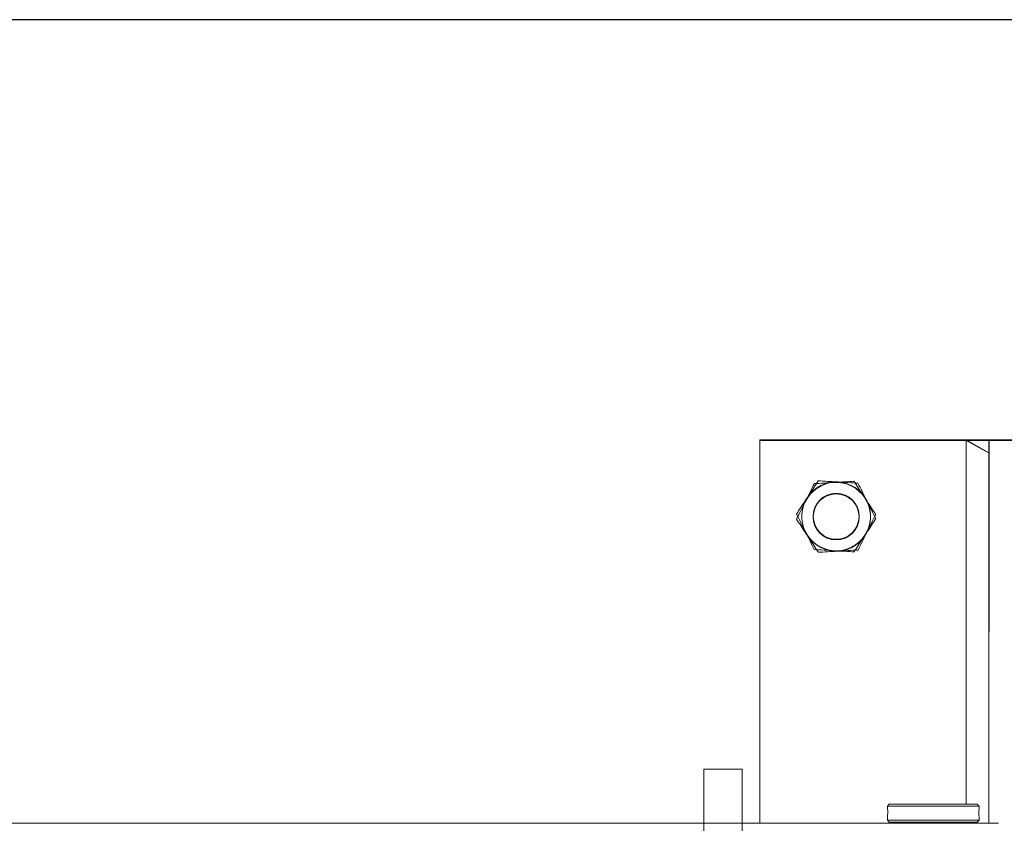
# Model space of a CAD drawing. Header units: feet. Extents: x 0 to 152508, y 0 to 59424.
# Tile 110 of 122: x 152351.88 to 152353.22, y 59422.12 to 59423.21. Entities that reach past the tile are written whole.
import ezdxf

# ---------------------------------------------------------------- set-up
doc = ezdxf.new("R2010")
doc.units = ezdxf.units.FT
doc.header["$LTSCALE"] = 0.05
doc.header["$MEASUREMENT"] = 0
for name, color, linetype, lineweight in [('Bridge plan$0$105523BL701 - SC_Scratch9', 252, 'Continuous', 0), ('Bridge plan$0$BR_P_Rail_Object', 251, 'Continuous', 30), ('Bridge plan$0$SC_Scratch7', 252, 'Continuous', 0)]:
    doc.layers.add(name, color=color, linetype=linetype, lineweight=lineweight)
doc.layers.add('Bridge plan$0$SC_Scratch9', color=252, linetype='Continuous', lineweight=0, transparency=0.6)

# ---------------------------------------------------------------- blocks, each defined once
blk = doc.blocks.new('Bridge plan$0$HIGH ST SCREENWALL_13 PANEL PLAN_2')
at = {"layer": 'Bridge plan$0$SC_Scratch7', "lineweight": 0}
for p, q in [((-32.7083, 0.7823), (-32.0416, 0.7823)), ((-32.7083, 0.2606), (-32.7083, 0.7823)), ((-32.7082, 0.7816), (-32.7083, 0.26)), ((-32.0416, 0.7816), (-32.7082, 0.7816)), ((-32.427, 0.7823), (-32.3958, 0.7823)), ((-32.3958, 0.7647), (-32.427, 0.7823)), ((-32.427, 0.7823), (-32.427, 0.2864)), ((-32.3957, 0.7816), (-32.427, 0.7816)), ((-32.427, 0.7816), (-32.3957, 0.764)), ((-32.427, 0.2858), (-32.427, 0.7816)), ((-32.3958, 0.7823), (-32.3541, 0.7823)), ((-32.3958, 0.7823), (-32.3958, 0.2606)), ((-32.3958, 0.7823), (-32.3958, 0.7647)), ((-32.3957, 0.7816), (-32.3958, 0.26)), ((-32.3541, 0.7816), (-32.3957, 0.7816)), ((-32.3957, 0.7816), (-32.3957, 0.764)), ((-32.5317, 0.2858), (-32.5342, 0.2833)), ((-32.5317, 0.2858), (-32.5342, 0.2833)), ((-32.5342, 0.2833), (-32.5342, 0.2802)), ((-32.5342, 0.2833), (-32.4092, 0.2833)), ((-32.5342, 0.2833), (-32.5342, 0.2802)), ((-32.5342, 0.2833), (-32.4092, 0.2833)), ((-32.5317, 0.2858), (-32.4117, 0.2858)), ((-32.5317, 0.2858), (-32.4117, 0.2858)), ((-32.4092, 0.2833), (-32.4117, 0.2858)), ((-32.4092, 0.2833), (-32.4117, 0.2858)), ((-32.4092, 0.2802), (-32.4092, 0.2833)), ((-32.4092, 0.2802), (-32.4092, 0.2833)), ((-32.4095, 0.2741), (-32.4095, 0.2723)), ((-32.4095, 0.2741), (-32.4095, 0.2723)), ((-36.3723, 0.2601), (-32.3827, 0.26)), ((-32.5342, 0.2672), (-32.5342, 0.2642)), ((-32.5342, 0.2672), (-32.5342, 0.2642)), ((-32.5342, 0.2642), (-32.5317, 0.2617)), ((-32.5342, 0.2642), (-32.4092, 0.2642)), ((-32.5342, 0.2642), (-32.5317, 0.2617)), ((-32.5342, 0.2642), (-32.4092, 0.2642)), ((-32.5317, 0.2617), (-32.4117, 0.2617)), ((-32.5317, 0.2617), (-32.4117, 0.2617)), ((-32.5279, 0.2617), (-32.5279, 0.26)), ((-32.5279, 0.2617), (-32.5279, 0.26)), ((-32.4154, 0.26), (-32.4154, 0.2617)), ((-32.4154, 0.26), (-32.4154, 0.2617)), ((-32.4117, 0.2617), (-32.4092, 0.2642)), ((-32.4117, 0.2617), (-32.4092, 0.2642)), ((-32.4092, 0.2642), (-32.4092, 0.2672)), ((-32.4092, 0.2642), (-32.4092, 0.2672))]:
    blk.add_line(p, q, dxfattribs=at)
for centre, radius in [((-32.6041, 0.6781), 0.0314), ((-32.6041, 0.6775), 0.0314), ((-32.6041, 0.6781), 0.0312), ((-32.6041, 0.6775), 0.0312)]:
    blk.add_circle(centre, radius, dxfattribs=at)
at = {"layer": 'Bridge plan$0$SC_Scratch7', "lineweight": 0, "extrusion": (0, 0, -1)}
for start, end in [(33.3338, 93.3338), (93.3338, 153.3338), (333.3338, 33.3338), (153.3338, 213.3338), (273.3338, 333.3338), (213.3338, 273.3338)]:
    blk.add_arc((32.6041, 0.6781), 0.0469, start, end, dxfattribs=at)
at = {"layer": 'Bridge plan$0$SC_Scratch7', "lineweight": 0}
for centre, radius, start, end in [((-32.6041, 0.6775), 0.0469, 93.3338, 153.3338), ((-32.6041, 0.6775), 0.0469, 33.3338, 93.3338), ((-32.6041, 0.6775), 0.0469, 153.3338, 213.3338), ((-32.6041, 0.6775), 0.0469, 333.3338, 33.3338), ((-32.6041, 0.6775), 0.0469, 213.3338, 273.3338), ((-32.6041, 0.6775), 0.0469, 273.3338, 333.3338), ((-32.5965, 0.2737), 0.0627, 354.0342, 5.8878), ((-32.5965, 0.2737), 0.0627, 354.0342, 5.8878)]:
    blk.add_arc(centre, radius, start, end, dxfattribs=at)
for points, knots in [([(-32.6284, 0.7265), (-32.6303, 0.7236), (-32.6341, 0.7178), (-32.6391, 0.7102), (-32.6422, 0.7055), (-32.6433, 0.7039)], [0, 0, 0, 0, 0.390533, 0.785002, 1, 1, 1, 1]), ([(-32.6014, 0.7249), (-32.602, 0.7249), (-32.6069, 0.7252), (-32.616, 0.7258), (-32.6243, 0.7262), (-32.6284, 0.7265)], [0, 0, 0, 0, 0.070103, 0.530791, 1, 1, 1, 1]), ([(-32.6068, 0.7243), (-32.6062, 0.7243), (-32.6013, 0.7246), (-32.5922, 0.7251), (-32.5839, 0.7256), (-32.5798, 0.7258)], [0, 0, 0, 0, 0.070103, 0.530791, 1, 1, 1, 1]), ([(-32.5744, 0.7233), (-32.5788, 0.7236), (-32.5876, 0.7241), (-32.5968, 0.7246), (-32.6014, 0.7249)], [0, 0, 0, 0, 0.495458, 1, 1, 1, 1]), ([(-32.5798, 0.7258), (-32.5779, 0.7229), (-32.5741, 0.7171), (-32.5691, 0.7095), (-32.566, 0.7049), (-32.5649, 0.7032)], [0, 0, 0, 0, 0.390533, 0.785002, 1, 1, 1, 1]), ([(-32.646, 0.6985), (-32.6457, 0.6991), (-32.6435, 0.7034), (-32.6394, 0.7116), (-32.6357, 0.719), (-32.6338, 0.7227)], [0, 0, 0, 0, 0.070103, 0.530791, 1, 1, 1, 1]), ([(-32.6338, 0.7227), (-32.6294, 0.7229), (-32.6206, 0.7235), (-32.6114, 0.724), (-32.6068, 0.7243)], [0, 0, 0, 0, 0.495458, 1, 1, 1, 1]), ([(-32.5622, 0.6991), (-32.5625, 0.6997), (-32.5647, 0.7041), (-32.5688, 0.7122), (-32.5725, 0.7196), (-32.5744, 0.7233)], [0, 0, 0, 0, 0.070103, 0.530791, 1, 1, 1, 1]), ([(-32.6433, 0.7039), (-32.6453, 0.7008), (-32.6494, 0.6946), (-32.6543, 0.6871), (-32.6572, 0.6826), (-32.6582, 0.6813)], [0, 0, 0, 0, 0.402074, 0.810497, 1, 1, 1, 1]), ([(-32.6581, 0.6743), (-32.6561, 0.6782), (-32.6522, 0.6862), (-32.648, 0.6944), (-32.646, 0.6985)], [0, 0, 0, 0, 0.495458, 1, 1, 1, 1]), ([(-32.5649, 0.7032), (-32.5629, 0.7001), (-32.5588, 0.6939), (-32.5539, 0.6864), (-32.551, 0.682), (-32.55, 0.6806)], [0, 0, 0, 0, 0.402074, 0.810497, 1, 1, 1, 1]), ([(-32.5501, 0.675), (-32.5521, 0.6789), (-32.556, 0.6868), (-32.5602, 0.695), (-32.5622, 0.6991)], [0, 0, 0, 0, 0.495458, 1, 1, 1, 1]), ([(-32.6582, 0.6813), (-32.6562, 0.6773), (-32.6522, 0.6694), (-32.6481, 0.6612), (-32.646, 0.6571)], [0, 0, 0, 0, 0.495458, 1, 1, 1, 1]), ([(-32.6432, 0.6517), (-32.6443, 0.6534), (-32.6474, 0.658), (-32.6524, 0.6656), (-32.6562, 0.6714), (-32.6581, 0.6743)], [0, 0, 0, 0, 0.214997, 0.605152, 1, 1, 1, 1]), ([(-32.565, 0.6523), (-32.5639, 0.654), (-32.5608, 0.6586), (-32.5558, 0.6662), (-32.552, 0.672), (-32.5501, 0.675)], [0, 0, 0, 0, 0.214997, 0.605152, 1, 1, 1, 1]), ([(-32.55, 0.6806), (-32.552, 0.6767), (-32.556, 0.6688), (-32.5601, 0.6606), (-32.5622, 0.6564)], [0, 0, 0, 0, 0.495458, 1, 1, 1, 1]), ([(-32.646, 0.6571), (-32.6457, 0.6565), (-32.6435, 0.6522), (-32.6394, 0.644), (-32.6357, 0.6366), (-32.6339, 0.6329)], [0, 0, 0, 0, 0.070103, 0.530791, 1, 1, 1, 1]), ([(-32.6284, 0.6291), (-32.6293, 0.6305), (-32.6322, 0.6349), (-32.6371, 0.6424), (-32.6412, 0.6486), (-32.6432, 0.6517)], [0, 0, 0, 0, 0.189503, 0.59197, 1, 1, 1, 1]), ([(-32.5798, 0.6297), (-32.5789, 0.6311), (-32.576, 0.6355), (-32.5711, 0.643), (-32.567, 0.6492), (-32.565, 0.6523)], [0, 0, 0, 0, 0.189503, 0.59197, 1, 1, 1, 1]), ([(-32.5622, 0.6564), (-32.5625, 0.6559), (-32.5647, 0.6515), (-32.5688, 0.6433), (-32.5725, 0.636), (-32.5743, 0.6322)], [0, 0, 0, 0, 0.070103, 0.530791, 1, 1, 1, 1]), ([(-32.6339, 0.6329), (-32.6295, 0.6326), (-32.6206, 0.6321), (-32.6115, 0.6316), (-32.6068, 0.6313)], [0, 0, 0, 0, 0.495458, 1, 1, 1, 1]), ([(-32.6068, 0.6313), (-32.6062, 0.6313), (-32.6014, 0.631), (-32.5922, 0.6305), (-32.584, 0.63), (-32.5798, 0.6297)], [0, 0, 0, 0, 0.070103, 0.530791, 1, 1, 1, 1]), ([(-32.5743, 0.6322), (-32.5787, 0.632), (-32.5876, 0.6315), (-32.5967, 0.6309), (-32.6014, 0.6307)], [0, 0, 0, 0, 0.495458, 1, 1, 1, 1]), ([(-32.6014, 0.6307), (-32.602, 0.6306), (-32.6068, 0.6304), (-32.616, 0.6298), (-32.6242, 0.6293), (-32.6284, 0.6291)], [0, 0, 0, 0, 0.070103, 0.530791, 1, 1, 1, 1]), ([(-32.4095, 0.2737), (-32.4095, 0.2745), (-32.4095, 0.2759), (-32.4094, 0.2779), (-32.4093, 0.2793), (-32.4092, 0.2802), (-32.4092, 0.2802), (-32.4092, 0.2802)], [0, 0, 0, 0, 0.214044, 0.428061, 0.642808, 0.858038, 1, 1, 1, 1]), ([(-32.4095, 0.2737), (-32.4095, 0.2745), (-32.4095, 0.2759), (-32.4094, 0.2779), (-32.4093, 0.2793), (-32.4092, 0.2802), (-32.4092, 0.2802), (-32.4092, 0.2802)], [0, 0, 0, 0, 0.214044, 0.428061, 0.642808, 0.858038, 1, 1, 1, 1]), ([(-32.4092, 0.2676), (-32.4092, 0.2676), (-32.4092, 0.2672), (-32.4092, 0.2672), (-32.4092, 0.2675), (-32.4093, 0.2686), (-32.4094, 0.2702), (-32.4095, 0.272), (-32.4095, 0.2733), (-32.4095, 0.2737)], [0, 0, 0, 0, 0.000262, 0.177137, 0.353179, 0.529198, 0.706035, 0.88327, 1, 1, 1, 1]), ([(-32.4092, 0.2676), (-32.4092, 0.2676), (-32.4092, 0.2672), (-32.4092, 0.2672), (-32.4092, 0.2675), (-32.4093, 0.2686), (-32.4094, 0.2702), (-32.4095, 0.272), (-32.4095, 0.2733), (-32.4095, 0.2737)], [0, 0, 0, 0, 0.000262, 0.177137, 0.353179, 0.529198, 0.706035, 0.88327, 1, 1, 1, 1])]:
    blk.add_open_spline(points, degree=3, knots=knots, dxfattribs=at)
blk = doc.blocks.new('Bridge plan$0$PARAPET ATTACHMENT_1')
at = {"layer": 'Bridge plan$0$105523BL701 - SC_Scratch9', "flags": 128}
for points in [[(-2.9459, 1.2721), (-2.9941, 0.9314), (-3.0458, 0.9387), (-2.9976, 1.2794), (-2.9459, 1.2721)], [(-3.1797, 0.9901), (-3.2029, 0.8263), (-3.238, 0.5779), (-3.2282, 0.5765)], [(-3.0413, 0.9705), (-3.1797, 0.9901)], [(-2.9896, 0.9632), (-2.9324, 0.9551)], [(-3.0458, 0.9387), (-3.1117, 0.948)], [(-2.9677, 0.9276), (-2.9688, 0.9199), (-3.071, 0.9344), (-3.0699, 0.9421)], [(-2.9677, 0.9276), (-2.9688, 0.9199), (-3.071, 0.9344), (-3.0699, 0.9421)], [(-3.0016, 0.8786), (-3.0093, 0.8236), (-3.0145, 0.8188), (-3.0563, 0.8247), (-3.061, 0.8309), (-3.0532, 0.8859)], [(-3.0555, 0.8862), (-2.999, 0.8782)], [(-3.5317, 0.7293), (-3.1909, 0.6811), (-3.1982, 0.6295), (-3.539, 0.6777), (-3.5317, 0.7293)], [(-3.1872, 0.7075), (-3.1795, 0.7064), (-3.194, 0.6042), (-3.2017, 0.6053)], [(-3.1872, 0.7075), (-3.1795, 0.7064), (-3.194, 0.6042), (-3.2017, 0.6053)], [(-3.1458, 0.6198), (-3.1378, 0.6762)], [(-3.1382, 0.6737), (-3.0832, 0.6659), (-3.0783, 0.6607), (-3.0842, 0.619), (-3.0905, 0.6142), (-3.1455, 0.622)]]:
    blk.add_lwpolyline(points, dxfattribs=at)
for points in [[(-2.9941, 0.9314), (-2.9578, 0.9262, 0.421903), (-2.9339, 0.9447), (-2.9324, 0.9551)], [(-3.0971, 0.9459), (-3.1117, 0.948, 0.411411), (-3.1591, 0.9143), (-3.2042, 0.595, -0.385788), (-3.2282, 0.5765)], [(-3.0484, 0.8951), (-3.0439, 0.927, 0.39919), (-3.0659, 0.9301), (-3.0704, 0.8982)], [(-3.0448, 0.9208), (-3.0493, 0.8889, -0.39919), (-3.0713, 0.892), (-3.0667, 0.9239)], [(-3.0448, 0.9208), (-3.0493, 0.8889, -0.39919), (-3.0713, 0.892), (-3.0667, 0.9239)], [(-2.9777, 0.9113), (-2.9822, 0.8794, -0.39919), (-3.0042, 0.8825), (-2.9997, 0.9144)], [(-2.9777, 0.9113), (-2.9822, 0.8794, -0.39919), (-3.0042, 0.8825), (-2.9997, 0.9144)], [(-2.9813, 0.8856), (-2.9768, 0.9175, 0.39919), (-2.9988, 0.9206), (-3.0033, 0.8887)], [(-3.1452, 0.6939), (-3.1771, 0.6984, 0.39919), (-3.1802, 0.6764), (-3.1483, 0.6719)], [(-3.1709, 0.6975), (-3.139, 0.693, -0.39919), (-3.1421, 0.671), (-3.174, 0.6755)], [(-3.1709, 0.6975), (-3.139, 0.693, -0.39919), (-3.1421, 0.671), (-3.174, 0.6755)], [(-3.1547, 0.6268), (-3.1866, 0.6314, 0.39919), (-3.1897, 0.6094), (-3.1578, 0.6049)], [(-3.1803, 0.6305), (-3.1485, 0.626, -0.39919), (-3.1516, 0.604), (-3.1835, 0.6085)], [(-3.1803, 0.6305), (-3.1485, 0.626, -0.39919), (-3.1516, 0.604), (-3.1835, 0.6085)]]:
    blk.add_lwpolyline(points, format="xyb", dxfattribs=at)
at = {"layer": 'Bridge plan$0$105523BL701 - SC_Scratch9'}
for centre, radius, start, end in [((-3.0292, 0.8682), 0.0606, 59.8986, 104.0014), ((-3.0167, 0.9567), 0.0752, 244.3436, 279.5565), ((-3.1277, 0.646), 0.0606, 149.8986, 194.0014), ((-3.2163, 0.6585), 0.0752, 334.3436, 9.5565)]:
    blk.add_arc(centre, radius, start, end, dxfattribs=at)
blk = doc.blocks.new('Bridge plan')
at = {"layer": 'Bridge plan$0$BR_P_Rail_Object', "lineweight": -3}
blk.add_line((1828212.7895, 711624.4756), (1828067.9013, 711624.4756), dxfattribs=at)
at = {"layer": 'Bridge plan$0$SC_Scratch7', "lineweight": -3, "rotation": 359.9997690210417}
blk.add_blockref('Bridge plan$0$HIGH ST SCREENWALL_13 PANEL PLAN_2', (1828124.6578, 711623.1208), dxfattribs=at)
at = {"layer": 'Bridge plan$0$SC_Scratch9', "lineweight": -3, "rotation": 8.049769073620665}
blk.add_blockref('Bridge plan$0$PARAPET ATTACHMENT_1', (1828095.0207, 711622.6074), dxfattribs=at)
blk = doc.blocks.new('Trellis Base')
blk.add_blockref('Bridge plan', (-1675739.0633, -652201.2631))

msp = doc.modelspace()

# ---------------------------------------------------------------- block references
msp.add_blockref('Trellis Base', (0, 0))

doc.saveas('drawing.dxf')
